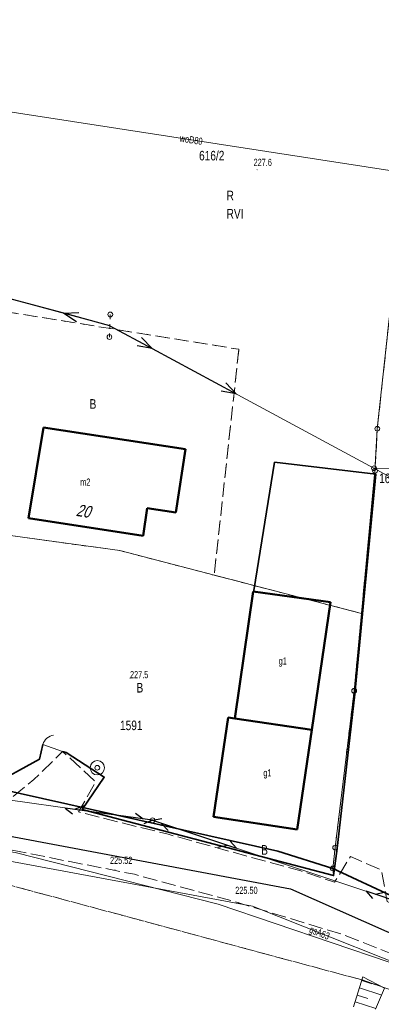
# Model space of a CAD drawing. Header units: metres. Extents: x 6590050 to 6616701, y 5542928 to 5566958.
# Tile 16 of 48: x 6598592 to 6598630, y 5546712 to 5546815. Entities that reach past the tile are written whole.
import ezdxf
from ezdxf.enums import TextEntityAlignment as Align

# ---------------------------------------------------------------- set-up
doc = ezdxf.new("R2010")
doc.units = ezdxf.units.M
doc.header["$MEASUREMENT"] = 0
for name, pattern in [('1.5_0.5', [2, 1.5, -0.5]), ('219-500', [0]), ('egba01_500', [0]), ('egkk-500', [2, 1.5, -0.5]), ('egug-500', [1, 0.5, -0.5]), ('otof_500', [0]), ('suep_nn_500', [0]), ('supp_500', [1, 0.5, -0.5]), ('sutp_500', [0])]:
    doc.linetypes.add(name, pattern=pattern)
doc.layers.get('0').update_dxf_attribs({"color": 2, "linetype": 'CONTINUOUS', "lineweight": 5})
for name, color, linetype in [('202-punkt graniczny', 7, 'CONTINUOUS'), ('203-punkt graniczny', 7, 'CONTINUOUS'), ('209-oznaczenie konturu klasyfikacyjnego', 7, 'CONTINUOUS'), ('210-oznaczenie konturu użytku gruntowego', 7, 'CONTINUOUS'), ('211-numer działki ewidencyjnej', 7, 'CONTINUOUS'), ('217-kontur klasyfikacyjny', 7, 'CONTINUOUS'), ('218-kontur użytku gruntowego', 7, 'CONTINUOUS'), ('219-działka ewidencyjna', 7, 'CONTINUOUS'), ('312-budynek ewidencyjny', 7, 'CONTINUOUS'), ('312-oznaczenie budynku ewidencyjnego-Atr117', 7, 'CONTINUOUS'), ('Adres nieruchomości (na budynku)', 7, 'CONTINUOUS'), ('furtka', 7, 'CONTINUOUS'), ('Granica arkusza mapy', 7, 'CONTINUOUS'), ('jezdnia', 7, 'CONTINUOUS'), ('ogrodzenie trwałe', 7, 'CONTINUOUS'), ('Oś ulicy', 7, 'CONTINUOUS'), ('pikieta naturalna', 7, 'CONTINUOUS'), ('pikieta naturalna-Atr2', 7, 'CONTINUOUS'), ('pikieta sztuczna', 7, 'CONTINUOUS'), ('pikieta sztuczna-Atr2', 7, 'CONTINUOUS'), ('przewód elektroenergetyczny niskiego napięcia', 7, 'CONTINUOUS'), ('przewód elektroenergetyczny podziemny', 7, 'CONTINUOUS'), ('przewód gazowy', 7, 'CONTINUOUS'), ('przewód gazowy-Atr1', 7, 'CONTINUOUS'), ('przewód telekomunikacyjny napowietrzny', 7, 'CONTINUOUS'), ('przewód wodociągowy', 7, 'CONTINUOUS'), ('przewód wodociągowy-Atr1', 7, 'CONTINUOUS'), ('skarpa umocniona', 7, 'CONTINUOUS'), ('studnia zwykła', 7, 'CONTINUOUS'), ('słup przewodów napowietrznych', 7, 'CONTINUOUS'), ('woda płynąca', 7, 'CONTINUOUS')]:
    doc.layers.add(name, color=color, linetype=linetype)
doc.styles.get("Standard").update_dxf_attribs({"font": 'Working1250', "width": 0.75})
doc.linetypes.add('902-500', pattern='A,3.75,0,[1,ksztalty.shx,S=0.5,R=0,X=0,Y=0],3.75', length=7.5)

# ---------------------------------------------------------------- blocks, each defined once
blk = doc.blocks.new('203')
at = {"linetype": 'Continuous', "lineweight": 0}
h = blk.add_hatch(color=0, dxfattribs=at)
edge = h.paths.add_edge_path()
edge.add_arc((0, 0), 0.045, 0, 360)
blk = doc.blocks.new('202')
at = {"color": 0, "linetype": 'Continuous', "lineweight": 0}
blk.add_circle((0, 0), 0.25, dxfattribs=at)
blk = doc.blocks.new('PW01')
at = {"linetype": 'Continuous', "lineweight": 13}
h = blk.add_hatch(color=0, dxfattribs=at)
edge = h.paths.add_edge_path()
edge.add_arc((0, 0), 0.045, 0, 360)
blk = doc.blocks.new('US15')
at = {"color": 0, "linetype": 'Continuous', "lineweight": 13}
blk.add_circle((0, 0), 0.25, dxfattribs=at)
blk = doc.blocks.new('US13')
at = {"color": 0, "linetype": 'Continuous', "lineweight": 13}
for radius in [0.75, 0.25]:
    blk.add_circle((0, 0), radius, dxfattribs=at)
blk = doc.blocks.new('SUEP1')
at = {"color": 0, "linetype": 'Continuous'}
for p, q in [((0, 0), (5, 0)), ((5, 0), (3.5, 0.5)), ((5, 0), (3.5, -0.5)), ((5, 0), (15, 0)), ((15, 0), (13.5, 0.5)), ((15, 0), (13.5, -0.5))]:
    blk.add_line(p, q, dxfattribs=at)
blk = doc.blocks.new('SUTP')
at = {"color": 0, "linetype": 'Continuous'}
for p, q in [((0, 0), (0.866, 0.5)), ((0, 0), (9.232, 0)), ((1.866, -0.5), (1, 0)), ((7.366, -0.5), (8.232, 0)), ((9.232, 0), (8.366, 0.5))]:
    blk.add_line(p, q, dxfattribs=at)
blk = doc.blocks.new('SM05')
at = {"color": 0, "linetype": 'Continuous', "lineweight": 13}
blk.add_circle((0, 0), 0.25, dxfattribs=at)
blk = doc.blocks.new('OK04')
at = {"color": 0, "linetype": 'Continuous', "lineweight": 0}
blk.add_arc((1.5, 0.001), 1.5, 120, 180, dxfattribs=at)

msp = doc.modelspace()

# ---------------------------------------------------------------- linework, layer by layer
at = {"layer": '217-kontur klasyfikacyjny', "color": 92, "linetype": 'egkk-500', "lineweight": 18, "flags": 128}
for points in [[(6598629.87, 5546772.21), (6598633.22, 5546803.06)], [(6598586.95, 5546785.1), (6598615.4, 5546780.51)], [(6598615.4, 5546780.51), (6598612.82, 5546756.91)], [(6598629.63, 5546767.8), (6598629.87, 5546772.21)], [(6598628.22, 5546752.91), (6598629.63, 5546767.8)], [(6598612.82, 5546756.91), (6598628.22, 5546752.91)], [(6598628.29, 5546714.62), (6598584.74, 5546726.34)], [(6598633.96, 5546712.65), (6598628.29, 5546714.62)]]:
    msp.add_lwpolyline(points, dxfattribs=at)
at = {"layer": '218-kontur użytku gruntowego', "color": 3, "linetype": 'egug-500', "lineweight": 18, "flags": 128}
for points in [[(6598629.87, 5546772.21), (6598633.22, 5546803.06)], [(6598586.95, 5546785.1), (6598615.4, 5546780.51)], [(6598615.4, 5546780.51), (6598612.82, 5546756.91)], [(6598629.63, 5546767.8), (6598629.87, 5546772.21)], [(6598628.22, 5546752.91), (6598629.63, 5546767.8)], [(6598584.12, 5546762.07), (6598602.94, 5546759.48)], [(6598602.94, 5546759.48), (6598612.82, 5546756.91)], [(6598612.82, 5546756.91), (6598628.22, 5546752.91)], [(6598628.22, 5546752.91), (6598627.45, 5546744.83)], [(6598627.45, 5546744.83), (6598625.46, 5546728.45)], [(6598599.17, 5546732.63), (6598589.33, 5546734.83)], [(6598599.03, 5546732.42), (6598599.17, 5546732.63)], [(6598625.3, 5546725.53), (6598599.03, 5546732.42)], [(6598599.17, 5546732.63), (6598619.46, 5546728.09)], [(6598619.46, 5546728.09), (6598625.21, 5546726.28)], [(6598625.46, 5546728.45), (6598625.21, 5546726.28)], [(6598584.74, 5546726.34), (6598628.29, 5546714.62)], [(6598625.21, 5546726.28), (6598631.8, 5546723.19)], [(6598625.21, 5546726.28), (6598625.3, 5546725.53)], [(6598628.29, 5546714.62), (6598633.96, 5546712.65)]]:
    msp.add_lwpolyline(points, dxfattribs=at)
at = {"layer": '219-działka ewidencyjna', "color": 7, "linetype": '219-500', "lineweight": 18, "flags": 128}
for points in [[(6598633.22, 5546803.06), (6598629.87, 5546772.21)], [(6598629.63, 5546767.8), (6598629.87, 5546772.21)], [(6598628.22, 5546752.91), (6598629.63, 5546767.8)], [(6598602.94, 5546759.48), (6598584.12, 5546762.07)], [(6598628.22, 5546752.91), (6598602.94, 5546759.48)], [(6598628.22, 5546752.91), (6598627.45, 5546744.83)], [(6598625.46, 5546728.45), (6598627.45, 5546744.83)], [(6598589.33, 5546734.83), (6598599.17, 5546732.63)], [(6598619.46, 5546728.09), (6598599.17, 5546732.63)], [(6598619.46, 5546728.09), (6598625.21, 5546726.28)], [(6598625.46, 5546728.45), (6598625.21, 5546726.28)], [(6598631.8, 5546723.19), (6598625.21, 5546726.28)]]:
    msp.add_lwpolyline(points, dxfattribs=at)
at = {"layer": '312-budynek ewidencyjny', "color": 7, "linetype": 'Continuous', "lineweight": 50, "flags": 128}
for points in [[(6598593.4, 5546762.86), (6598594.99, 5546772.34)], [(6598594.99, 5546772.34), (6598609.82, 5546770.06)], [(6598609.82, 5546770.06), (6598608.8, 5546763.46)], [(6598605.83, 5546763.91), (6598605.39, 5546761.02)], [(6598608.8, 5546763.46), (6598605.83, 5546763.91)], [(6598605.39, 5546761.02), (6598593.4, 5546762.86)], [(6598614.97, 5546741.95), (6598616.9, 5546755.2)], [(6598616.9, 5546755.2), (6598624.97, 5546754.08)], [(6598624.97, 5546754.08), (6598623.03, 5546740.77)], [(6598612.76, 5546731.66), (6598614.27, 5546742.05)], [(6598614.27, 5546742.05), (6598614.97, 5546741.95)], [(6598623.03, 5546740.77), (6598614.97, 5546741.95)], [(6598614.97, 5546741.95), (6598623.03, 5546740.77)], [(6598623.03, 5546740.77), (6598621.51, 5546730.33)], [(6598621.51, 5546730.33), (6598612.76, 5546731.66)]]:
    msp.add_lwpolyline(points, dxfattribs=at)
at = {"layer": 'furtka', "color": 7, "linetype": 'otof_500', "lineweight": 18, "flags": 128}
msp.add_lwpolyline([(6598594.9, 5546739.23), (6598596.98, 5546738.5)], dxfattribs=at)
at = {"layer": 'Granica arkusza mapy', "color": 94, "linetype": 'egba01_500', "lineweight": 35, "flags": 128}
msp.add_lwpolyline([(6598402.93, 5546771.26), (6598402.84, 5546752.33), (6598403.44, 5546744.93), (6598408.45, 5546745), (6598413.22, 5546745.06), (6598419.79, 5546745.15), (6598425.35, 5546745.23), (6598425.3, 5546747.21), (6598436.6, 5546748.43), (6598448.95, 5546750.64), (6598448.82, 5546748.78), (6598484.58, 5546744.73), (6598484.65, 5546739.99), (6598503.16, 5546738.69), (6598556.26, 5546737.41), (6598559.51, 5546737.33), (6598580.22, 5546736.87), (6598619.46, 5546728.09), (6598625.21, 5546726.28), (6598631.8, 5546723.19), (6598657.76, 5546711.28), (6598659.55, 5546710.22), (6598660.11, 5546709.71), (6598663.17, 5546706.96), (6598665.59, 5546703.83), (6598673.26, 5546700.21), (6598673.4, 5546700.14), (6598686.51, 5546692.58), (6598686.67, 5546692.47), (6598699.74, 5546683.89), (6598700.06, 5546681.29), (6598704.45, 5546675.03), (6598709.9, 5546667.04), (6598713.49, 5546663.49), (6598715.81, 5546662.32), (6598721.06, 5546661.97), (6598723.54, 5546662.5), (6598725.76, 5546656.88), (6598728.93, 5546655.42), (6598735.15, 5546655.33), (6598735.28, 5546648.97), (6598738.06, 5546612.75), (6598749.82, 5546581.81), (6598768.84, 5546553.14), (6598774.93, 5546535.66), (6598777.86, 5546520.25), (6598782.3, 5546521.27), (6598782.13, 5546522.43), (6598785.21, 5546523.35), (6598800.17, 5546522.43), (6598814.13, 5546519.78), (6598827.5, 5546517.2), (6598842.07, 5546514.97), (6598856.81, 5546513.4), (6598871.66, 5546512.04), (6598881.55, 5546511.14), (6598884.89, 5546509.45), (6598886.17, 5546508.8), (6598897.83, 5546501.54), (6598935.76, 5546845.75), (6598942.54, 5546901.07), (6598928.23, 5546904.71), (6598914.25, 5546908.39), (6598900.67, 5546911.81), (6598886.64, 5546915.27), (6598873.71, 5546918.44), (6598857.91, 5546922.31), (6598843.28, 5546925.78), (6598830.25, 5546928.98), (6598829.98, 5546927.77), (6598825.5, 5546928.77), (6598789.39, 5546937.46), (6598780.26, 5546939.97), (6598774, 5546940.85), (6598760.25, 5546944.16), (6598743.85, 5546947.84), (6598702.41, 5546958.08), (6598697.19, 5546959.46), (6598666.86, 5546967.19), (6598662.71, 5546968.35), (6598640.32, 5546974.04), (6598621.95, 5546979.01), (6598597.57, 5546984.93), (6598590.54, 5546986.88), (6598574.7, 5546990.88), (6598572.09, 5546991.36), (6598569.57, 5546992.19), (6598569.66, 5546993.64), (6598554.59, 5546999.3), (6598553.92, 5546995.76), (6598541.29, 5546917.71), (6598526.98, 5546918.86), (6598523.6, 5546919.2), (6598516.7, 5546873.63), (6598511.31, 5546837.53), (6598504.48, 5546838.47), (6598491.87, 5546840.2), (6598488.04, 5546840.83), (6598467.08, 5546839.42), (6598477.79, 5546903.86), (6598479.83, 5546916.56), (6598459.77, 5546920.11), (6598457.33, 5546907.05), (6598448.92, 5546871.64), (6598439.59, 5546873.32), (6598451.86, 5546925.53), (6598454.44, 5546936.54), (6598446.75, 5546937.72), (6598449.23, 5546949.01), (6598436.94, 5546951.46), (6598421.84, 5546876.29), (6598409.98, 5546878.19), (6598403.26, 5546836.82), (6598403.04, 5546793.2), (6598403, 5546785.03), (6598402.97, 5546778.61)], close=True, dxfattribs=at)
at = {"layer": 'jezdnia', "color": 7, "linetype": '1.5_0.5', "lineweight": 18, "flags": 128}
msp.add_lwpolyline([(6598291.09, 5546711.93), (6598293.34, 5546712.66), (6598295.74, 5546713.62), (6598305.82, 5546719.1), (6598305.79, 5546721.36), (6598310.47, 5546724.1), (6598311.96, 5546722.32), (6598318.56, 5546725.06), (6598318.88, 5546728.5), (6598323.66, 5546729.81), (6598324.77, 5546727.26), (6598345.85, 5546733.46), (6598363.75, 5546737.24), (6598364.35, 5546741.06), (6598368.84, 5546741.8), (6598370.16, 5546738.08), (6598374.51, 5546738.68), (6598380.85, 5546745.44), (6598383.92, 5546744.38), (6598383.15, 5546739.5), (6598402.86, 5546741.28), (6598437.76, 5546745.73), (6598441.02, 5546752.02), (6598446.45, 5546752.14), (6598447.57, 5546746.98), (6598460.85, 5546747.28), (6598477.08, 5546746.42), (6598478.19, 5546749.34), (6598484.22, 5546748.8), (6598484.46, 5546745.66), (6598488.96, 5546745.2), (6598494.58, 5546744.63), (6598509.52, 5546743.01), (6598514.28, 5546742.49), (6598521.16, 5546741.47), (6598523.54, 5546741.24), (6598531.71, 5546740.09), (6598531.07, 5546751.26), (6598535.55, 5546750.36), (6598539.92, 5546749.33), (6598537.98, 5546739.45), (6598552.77, 5546737.86), (6598559.09, 5546737.17), (6598565.02, 5546736.48), (6598572.97, 5546735.81), (6598580.67, 5546735.05), (6598591.6, 5546733.63), (6598593.98, 5546735.55), (6598596.98, 5546738.5), (6598600.44, 5546735.31), (6598598.65, 5546732.17), (6598608, 5546729.84), (6598621.87, 5546726.01), (6598625.4, 5546724.84), (6598627.06, 5546727.51), (6598630.31, 5546726.12), (6598630.89, 5546722.81), (6598637.06, 5546719.82), (6598645.86, 5546715.45), (6598652.12, 5546711.97), (6598653.2, 5546712.66), (6598656.33, 5546711.66), (6598657.6, 5546711.15), (6598659.54, 5546710.09), (6598663.08, 5546707.05), (6598662.56, 5546705.34), (6598665.43, 5546703.41), (6598672.11, 5546699.89), (6598673.28, 5546700.21), (6598679.18, 5546697), (6598683.27, 5546694.52), (6598686.44, 5546692.65), (6598686, 5546691.52), (6598693.71, 5546685.22), (6598698.31, 5546680.35), (6598704.25, 5546673.7), (6598706.65, 5546670.4), (6598710.17, 5546665.7), (6598714.02, 5546662.43), (6598718.92, 5546660.51), (6598723.03, 5546660.42), (6598729.6, 5546660.94), (6598735.35, 5546662.17), (6598739.77, 5546664.38), (6598741.99, 5546666.94), (6598744.49, 5546671.55), (6598745.86, 5546680.44), (6598747.61, 5546702.72), (6598751.56, 5546701.87), (6598749.76, 5546680.33), (6598748.88, 5546673.75), (6598746.6, 5546659.18), (6598739.25, 5546654.38), (6598732.66, 5546655.31), (6598719.48, 5546655.24), (6598718.82, 5546655.52), (6598713.6, 5546657.38), (6598707.08, 5546661.9), (6598701.92, 5546667.4), (6598696.22, 5546674.71), (6598689.9, 5546681.54), (6598675.65, 5546691.94), (6598660.49, 5546701.57), (6598652.14, 5546707.42), (6598643.72, 5546711.95), (6598634.39, 5546716.19), (6598626.4, 5546719.32), (6598614.85, 5546722.85), (6598604.49, 5546725.66), (6598590.59, 5546728.4), (6598580.02, 5546730.1), (6598572.26, 5546731.15), (6598564.05, 5546732.04), (6598555.31, 5546733.27), (6598536.88, 5546735.66), (6598520.74, 5546737.19), (6598513.36, 5546738.04), (6598509.04, 5546738.49), (6598497.49, 5546739.71), (6598480.43, 5546741.45), (6598469.58, 5546742.17), (6598459.32, 5546742.59), (6598448.87, 5546742.27), (6598440.17, 5546741.51), (6598430.11, 5546740.04), (6598413.49, 5546737.6), (6598401.77, 5546736.51), (6598391.68, 5546735.64), (6598381.1, 5546734.8), (6598371.81, 5546733.63), (6598360.64, 5546731.93), (6598352.87, 5546730.22), (6598340.04, 5546726.9), (6598326.4, 5546722.75), (6598313.92, 5546717.69), (6598294.1, 5546707.33)], close=True, dxfattribs=at)
at = {"layer": 'ogrodzenie trwałe', "color": 7, "linetype": '902-500', "lineweight": 35, "flags": 128}
for points in [[(6598629.72, 5546767.45), (6598619.14, 5546768.71), (6598616.96, 5546755.31)], [(6598629.72, 5546767.45), (6598627.53, 5546744.48), (6598625.65, 5546728.07)], [(6598580.3, 5546735.44), (6598589.33, 5546734.83), (6598594.55, 5546737.68), (6598594.9, 5546739.23)], [(6598596.98, 5546738.5), (6598597.36, 5546738.39), (6598601.32, 5546735.82), (6598599.03, 5546732.42), (6598625.3, 5546725.53), (6598625.65, 5546728.07)]]:
    msp.add_lwpolyline(points, dxfattribs=at)
at = {"layer": 'Oś ulicy', "color": 5, "linetype": 'Continuous', "lineweight": 25, "flags": 128}
msp.add_lwpolyline([(6598277.41, 5546703.71), (6598324.06, 5546724.6), (6598371.24, 5546736.05), (6598456.58, 5546744.85), (6598523.4, 5546739.49), (6598576.83, 5546732.39), (6598620.78, 5546724.14), (6598645.8, 5546713.07), (6598677.12, 5546694.04), (6598697.31, 5546678.03), (6598710, 5546661.39), (6598718.06, 5546657.9), (6598738.42, 5546651.82), (6598746.62, 5546682.36), (6598758.01, 5546805.57), (6598776.59, 5546944.83)], dxfattribs=at)
at = {"layer": 'przewód elektroenergetyczny niskiego napięcia', "color": 1, "linetype": 'suep_nn_500', "lineweight": 18, "flags": 128}
for points in [[(6598562.33, 5546793.64), (6598601.92, 5546782.97)], [(6598601.92, 5546782.97), (6598562.33, 5546793.64)], [(6598601.92, 5546782.97), (6598629.52, 5546768.08)], [(6598629.52, 5546768.08), (6598656.07, 5546753.48)], [(6598656.07, 5546753.48), (6598629.52, 5546768.08)]]:
    msp.add_lwpolyline(points, dxfattribs=at)
at = {"layer": 'przewód elektroenergetyczny podziemny', "color": 1, "linetype": 'Continuous', "lineweight": 18, "flags": 128}
msp.add_lwpolyline([(6598629.52, 5546768.08), (6598633.71, 5546768.04), (6598637.69, 5546802.08), (6598643.95, 5546805.01), (6598649.7, 5546814.44)], dxfattribs=at)
at = {"layer": 'przewód gazowy', "color": 52, "linetype": 'Continuous', "lineweight": 18, "flags": 128}
msp.add_lwpolyline([(6598551.36, 5546732.87), (6598574.52, 5546730.18), (6598616.84, 5546722.32), (6598638.41, 5546713.77), (6598658.85, 5546701.15), (6598676.93, 5546690.23), (6598696.95, 5546673.54), (6598704.58, 5546662.67), (6598719.89, 5546654.4), (6598729.8, 5546653.55), (6598729.45, 5546660.06), (6598736.36, 5546667.46), (6598741.08, 5546674.95), (6598743.2, 5546690.45), (6598745.49, 5546691.66), (6598746.14, 5546712.66), (6598749.3, 5546734.13), (6598750.05, 5546775.58), (6598754.2, 5546796.63), (6598754.64, 5546805.1)], dxfattribs=at)
at = {"layer": 'przewód telekomunikacyjny napowietrzny', "color": 30, "linetype": 'sutp_500', "lineweight": 18, "flags": 128}
for points in [[(6598560.84, 5546737.71), (6598606.38, 5546731.3)], [(6598606.38, 5546731.3), (6598637.46, 5546720.97)], [(6598637.46, 5546720.97), (6598606.38, 5546731.3)]]:
    msp.add_lwpolyline(points, dxfattribs=at)
at = {"layer": 'przewód wodociągowy', "color": 5, "linetype": 'Continuous', "lineweight": 18, "flags": 128}
for points in [[(6598658.46, 5546793.94), (6598643.82, 5546797.25), (6598587.59, 5546805.91), (6598564.46, 5546808.84)], [(6598696.33, 5546670.97), (6598691.83, 5546678.69), (6598680.56, 5546687.95), (6598657.4, 5546702.81), (6598641.45, 5546711.54), (6598631.11, 5546716.47), (6598613.22, 5546722.53), (6598592.02, 5546727.94), (6598575.97, 5546730.12), (6598551.95, 5546733.17), (6598536.73, 5546734.8), (6598537.47, 5546740.73), (6598523.29, 5546742.58), (6598494.52, 5546746.02), (6598492.19, 5546746.8), (6598473.76, 5546747.56), (6598453.52, 5546748.38), (6598414.71, 5546744.27), (6598383.82, 5546742.04), (6598374.87, 5546741.49), (6598364.62, 5546739.1), (6598346.17, 5546734.02), (6598312.98, 5546724), (6598278.04, 5546736.76)]]:
    msp.add_lwpolyline(points, dxfattribs=at)
at = {"layer": 'skarpa umocniona', "color": 7, "linetype": 'Continuous', "lineweight": 18, "flags": 128}
for points in [[(6598627.38, 5546711.82), (6598628.36, 5546714.94), (6598630.63, 5546713.75), (6598629.68, 5546711.57)], [(6598627.38, 5546711.82), (6598628.36, 5546714.94), (6598630.63, 5546713.75), (6598629.68, 5546711.57)], [(6598628, 5546713.79), (6598630.33, 5546713.05)], [(6598628.24, 5546714.55), (6598629.31, 5546714.21)], [(6598627.76, 5546713.05), (6598628.89, 5546712.69)], [(6598627.54, 5546712.34), (6598629.72, 5546711.65)]]:
    msp.add_lwpolyline(points, dxfattribs=at)
at = {"layer": 'słup przewodów napowietrznych', "color": 7, "linetype": 'supp_500', "lineweight": 18, "flags": 128}
msp.add_lwpolyline([(6598601.96, 5546784.14), (6598601.87, 5546781.79)], dxfattribs=at)
at = {"layer": 'woda płynąca', "color": 141, "linetype": 'Continuous', "lineweight": 18, "flags": 128}
msp.add_lwpolyline([(6598629.68, 5546711.57), (6598630.63, 5546713.75)], dxfattribs=at)

# ---------------------------------------------------------------- block references
at = {"layer": '202-punkt graniczny', "color": 7, "linetype": 'Continuous', "lineweight": 18}
for p in [(6598629.87, 5546772.21), (6598629.63, 5546767.8), (6598627.45, 5546744.83), (6598625.46, 5546728.45), (6598625.21, 5546726.28)]:
    msp.add_blockref('202', p, dxfattribs=at)
at = {"layer": '203-punkt graniczny', "color": 7, "linetype": 'Continuous', "lineweight": 18}
for p in [(6598602.94, 5546759.48), (6598628.22, 5546752.91), (6598599.17, 5546732.63), (6598619.46, 5546728.09)]:
    msp.add_blockref('203', p, dxfattribs=at)
at = {"layer": 'furtka', "color": 7, "linetype": 'Continuous', "lineweight": 18, "rotation": 340.6610000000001}
msp.add_blockref('OK04', (6598594.9, 5546739.23), dxfattribs=at)
at = {"layer": 'pikieta naturalna', "color": 7, "linetype": 'Continuous', "lineweight": 13}
for p in [(6598617.31, 5546799.26), (6598604.02, 5546746.15)]:
    msp.add_blockref('PW01', p, dxfattribs=at)
at = {"layer": 'pikieta sztuczna', "color": 7, "linetype": 'Continuous', "lineweight": 13}
for p in [(6598602.44, 5546726.13), (6598615.34, 5546722.74)]:
    msp.add_blockref('PW01', p, dxfattribs=at)
at = {"layer": 'przewód elektroenergetyczny niskiego napięcia', "color": 1, "linetype": 'Continuous', "lineweight": 18}
for rotation in [164.916, 331.6530000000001]:
    msp.add_blockref('SUEP1', (6598601.92, 5546782.97), dxfattribs=dict(at, rotation=rotation))
at = {"layer": 'przewód telekomunikacyjny napowietrzny', "color": 30, "linetype": 'Continuous', "lineweight": 18}
for p, rotation in [((6598606.38, 5546731.3), 171.988), ((6598606.38, 5546731.3), 341.615), ((6598637.46, 5546720.97), 161.615)]:
    msp.add_blockref('SUTP', p, dxfattribs=dict(at, rotation=rotation))
at = {"layer": 'studnia zwykła', "color": 5, "linetype": 'Continuous', "lineweight": 18}
msp.add_blockref('US13', (6598600.6, 5546736.79), dxfattribs=at)
at = {"layer": 'słup przewodów napowietrznych', "color": 7, "linetype": 'Continuous', "lineweight": 18}
for name, p in [('SM05', (6598601.96, 5546784.14)), ('SM05', (6598601.87, 5546781.79)), ('US15', (6598629.52, 5546768.08)), ('US15', (6598606.38, 5546731.3))]:
    msp.add_blockref(name, p, dxfattribs=at)

# ---------------------------------------------------------------- texts
at = {"layer": '209-oznaczenie konturu klasyfikacyjnego', "color": 92, "linetype": 'Continuous', "lineweight": 18, "width": 0.79}
msp.add_text('RVI', height=1, dxfattribs=at).set_placement((6598614.12, 5546795.17), align=Align.TOP_LEFT)
at = {"layer": '210-oznaczenie konturu użytku gruntowego', "color": 3, "linetype": 'Continuous', "lineweight": 18, "width": 0.79}
for s, p in [('R', (6598614.12, 5546796.07)), ('B', (6598599.8, 5546774.3)), ('B', (6598604.7, 5546744.65)), ('B', (6598617.73, 5546727.71))]:
    msp.add_text(s, height=1, dxfattribs=at).set_placement(p)
at = {"layer": '211-numer działki ewidencyjnej', "color": 7, "linetype": 'Continuous', "lineweight": 18, "width": 0.79}
msp.add_text('616/2', height=1, dxfattribs=at).set_placement((6598611.24, 5546800.24))
for s, p in [('1671/4', (6598630.06, 5546767.53)), ('1591', (6598602.98, 5546741.72))]:
    msp.add_text(s, height=1, dxfattribs=at).set_placement(p, align=Align.TOP_LEFT)
at = {"layer": '312-oznaczenie budynku ewidencyjnego-Atr117', "color": 7, "width": 0.667}
for s, p in [('m2', (6598598.82, 5546766.26)), ('g1', (6598619.56, 5546747.57)), ('g1', (6598617.96, 5546735.89))]:
    msp.add_text(s, height=0.75, dxfattribs=at).set_placement(p)
at = {"layer": 'Adres nieruchomości (na budynku)', "color": 7, "linetype": 'Continuous', "lineweight": 25, "oblique": 15, "width": 0.79}
msp.add_text('20', height=1.25, rotation=351.275, dxfattribs=at).set_placement((6598599.05, 5546763), align=Align.CENTER)
at = {"layer": 'pikieta naturalna-Atr2', "color": 7, "width": 0.667}
for s, p in [('227.6', (6598616.94, 5546799.66)), ('227.5', (6598604.02, 5546746.15))]:
    msp.add_text(s, height=0.75, dxfattribs=at).set_placement(p)
at = {"layer": 'pikieta sztuczna-Atr2', "color": 7, "width": 0.667}
for s, p in [('225.52', (6598601.93, 5546726.75)), ('225.50', (6598615.02, 5546723.61))]:
    msp.add_text(s, height=0.75, dxfattribs=at).set_placement(p)
at = {"layer": 'przewód gazowy-Atr1', "color": 52, "width": 0.667}
msp.add_text('gsA63', height=0.75, rotation=338.377, dxfattribs=at).set_placement((6598622.83, 5546719.95), align=Align.MIDDLE_LEFT)
at = {"layer": 'przewód wodociągowy-Atr1', "color": 5, "width": 0.667}
msp.add_text('woD80', height=0.75, rotation=351.244, dxfattribs=at).set_placement((6598609.24, 5546802.58), align=Align.MIDDLE_LEFT)

doc.saveas('drawing.dxf')
